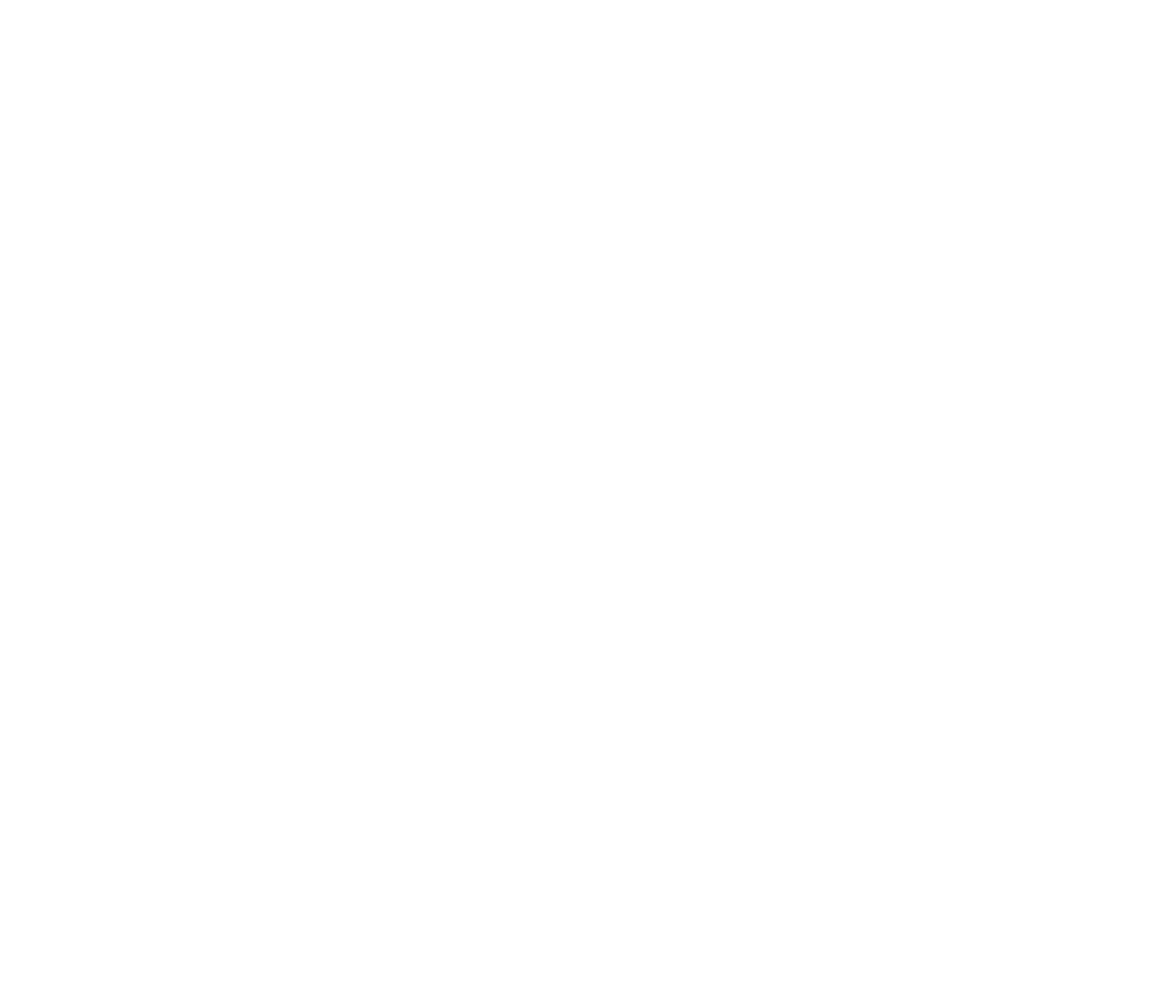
# Model space of a CAD drawing. Header units: centimetres. Extents: x 74437 to 92332, y -37016 to -3432.
# Tile 53 of 68: x 82903 to 85298, y -14157 to -12166. Entities that reach past the tile are written whole.
import ezdxf

# ---------------------------------------------------------------- set-up
doc = ezdxf.new("R2010")
doc.units = ezdxf.units.CM
doc.header["$LTSCALE"] = 0.02
doc.layers.add('ei30', color=8, linetype='Continuous', lineweight=13)
doc.layers.add('OPISY', color=8, linetype='Continuous', lineweight=13)
doc.styles.get("Standard").update_dxf_attribs({"font": 'arial.ttf', "height": 12})

msp = doc.modelspace()

# ---------------------------------------------------------------- texts
at = {"layer": 'ei30', "char_height": 16, "width": 260.963, "attachment_point": 1}
for s, insert in [('\\pi248.23;S', (81225.6, -12166.7)), ('\\pi246.16;G', (81271.4, -12184.6)), ('\\pi248.23;S', (81273.1, -12989.6)), ('\\pi217.82;EI30', (80339.4, -13176.4)), ('\\pi217.82;EI60', (80832.9, -13188.4)), ('\\pi217.82;EI60', (81266.4, -13191.9)), ('\\pi248.41;H', (81273.4, -13253.4)), ('\\pi246.16;G', (79803.4, -13267.5)), ('\\pi248.23;S', (81293.3, -13319.1)), ('\\pi217.82;EI60', (79415.9, -13443.9)), ('\\pi217.82;EI60', (79566.6, -13517)), ('\\pi217.82;EI60', (81051.8, -13508)), ('\\pi217.82;EI30', (81770.1, -14033.8)), ('\\pi246.16;G', (81050.4, -14140.5))]:
    msp.add_mtext(s, dxfattribs=dict(at, insert=insert))
at = {"layer": 'OPISY', "insert": (81528.7, -12995.4), "char_height": 16, "width": 260.963, "attachment_point": 1}
msp.add_mtext("\\pi214.89;2/26'", dxfattribs=at)

doc.saveas('drawing.dxf')
